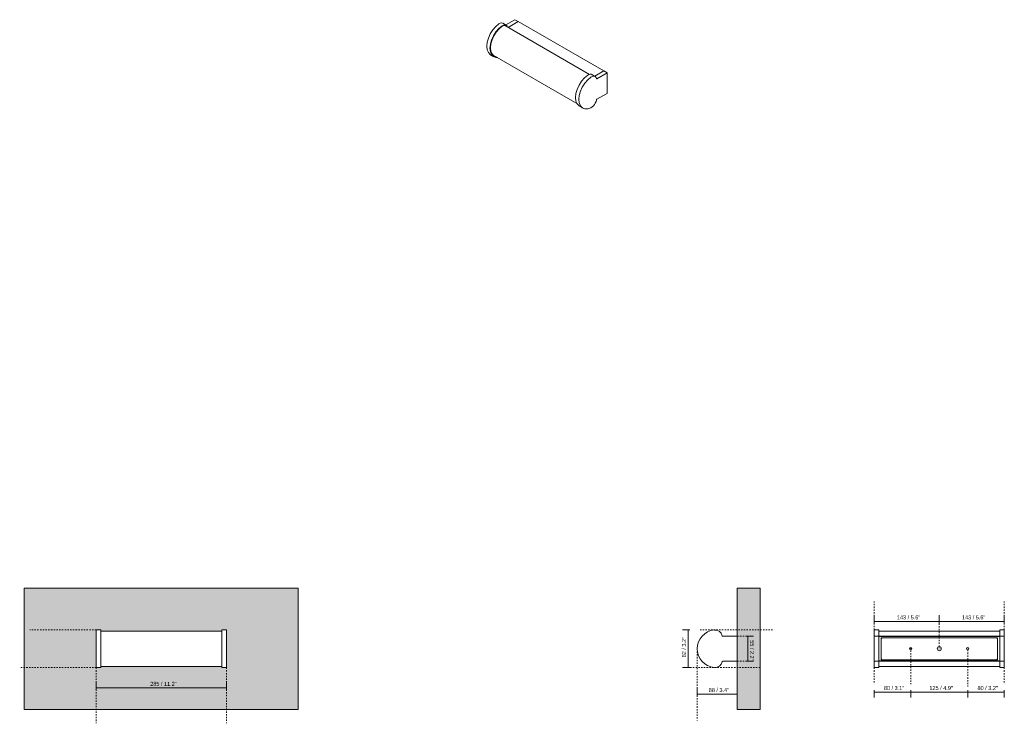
# Model space of a CAD drawing. Header units: millimetres. Extents: x -6889 to -4734, y 137 to 6913.
# Tile 1 of 2: x -6889 to -4734, y 137 to 1677. Entities that reach past the tile are written whole.
import ezdxf

# ---------------------------------------------------------------- set-up
doc = ezdxf.new("R2010")
doc.units = ezdxf.units.MM
doc.linetypes.add('Dash', pattern=[6, 3, -3])
doc.layers.add('A-ANNO-DIMS', color=7, linetype='Dash', lineweight=9, true_color=0xd2d2d2)
for name, color, linetype, lineweight in [('A-ANNO-DIMS-4', 7, 'Continuous', 9), ('A-DETL-GENF', 7, 'Continuous', 9), ('A-WALL', 7, 'Continuous', 9), ('A-WALL-PATT', 7, 'Continuous', 9), ('E-LITE-EQPM', 7, 'Continuous', 20)]:
    doc.layers.add(name, color=color, linetype=linetype, lineweight=lineweight)
doc.styles.add('Arial Narrow', font='ARIALN.TTF', dxfattribs={"height": 8.8})
doc.dimstyles.new('FARO_-_2_2mm_Arial_Narrow_mm_Inch_Left', dxfattribs={"dimscale": 304.8, "dimtxt": 9.006193, "dimasz": 0, "dimexe": 0.03937, "dimexo": 0.0625, "dimgap": 0.006562, "dimtad": 1, "dimdec": 0, "dimzin": 0, "dimdsep": 46, "dimtxsty": 'Arial Narrow', "dimblk1": 'NONE', "dimblk2": 'NONE', "dimsah": 1, "dimcen": 0.09, "dimadec": 0, "dimazin": 0, "dimtfac": 1, "dimtdec": 4, "dimtix": 1, "dimtmove": 0, "dimatfit": 3, "dimfxl": 0.013123, "dimfxlon": 1, "dimtvp": 1, "dimtolj": 1, "dimtzin": 0, "dimarcsym": 2})
doc.dimstyles.new('FARO_-_2_2mm_Arial_Narrow_mm_Inch_Right', dxfattribs={"dimscale": 304.8, "dimtxt": 9.006193, "dimasz": 0, "dimexe": 0.03937, "dimexo": 0.0625, "dimgap": 0.006562, "dimtad": 1, "dimdec": 0, "dimzin": 0, "dimdsep": 46, "dimtxsty": 'Arial Narrow', "dimblk1": 'NONE', "dimblk2": 'NONE', "dimsah": 1, "dimcen": 0.09, "dimadec": 0, "dimazin": 0, "dimtfac": 1, "dimtdec": 4, "dimtix": 1, "dimtmove": 0, "dimatfit": 3, "dimfxl": 0.013123, "dimfxlon": 1, "dimtvp": 1, "dimtolj": 1, "dimtzin": 0, "dimarcsym": 2})

# ---------------------------------------------------------------- blocks, each defined once
blk = doc.blocks.new('63605 - 63603 DANUBIO LED Bronze wall lamp 9W-544891-Alzado_PDF')
at = {"layer": 'E-LITE-EQPM'}
for p, q in [((-6712, 341.2), (-6722, 341.2)), ((-6722, 341.1), (-6722, 341.1)), ((-6712, 341.1), (-6712, 341.1))]:
    blk.add_line(p, q, dxfattribs=at)
blk = doc.blocks.new('63605 - 63603 DANUBIO LED Bronze wall lamp 9W-544891-00 Isometrico PDF')
at = {"layer": 'E-LITE-EQPM', "color": 251, "lineweight": 9, "true_color": 0x636466}
for p, q in [((-7083.9, 1665.2), (-7091, 1669.3)), ((-6901.8, 1557.3), (-7089.3, 1665.5)), ((-7084.7, 1665.6), (-7064.7, 1677.1)), ((-7079.9, 1660.2), (-7080, 1660.1)), ((-7057.6, 1673), (-7079.7, 1660.2)), ((-7079.7, 1660.2), (-7057.6, 1673)), ((-7064.7, 1677.1), (-7063.3, 1676.3)), ((-7063.3, 1676.3), (-7057.6, 1673)), ((-7057.6, 1673), (-6870.2, 1564.8)), ((-7118, 1600.1), (-7110.9, 1596)), ((-7113.9, 1600.5), (-6929, 1493.8)), ((-7113.4, 1600.3), (-7113.8, 1600.5)), ((-6890.8, 1553.7), (-6896.5, 1557)), ((-6889.4, 1552.9), (-6890.8, 1553.7)), ((-6870.2, 1564.8), (-6890.2, 1553.3)), ((-6870.2, 1564.8), (-6890.2, 1553.3)), ((-6863.1, 1560.7), (-6885.4, 1547.9)), ((-6874.4, 1563.3), (-6874.4, 1563.6)), ((-6870.2, 1564.8), (-6863.1, 1560.7)), ((-6863.1, 1515.8), (-6863.1, 1560.7)), ((-6885.4, 1503), (-6863.1, 1515.8)), ((-6923.5, 1487.8), (-6917.9, 1484.6)), ((-6917.9, 1484.6), (-6916.4, 1483.7))]:
    blk.add_line(p, q, dxfattribs=at)
for points in [[(-7126.5, 1618.9, 0), (-7125.6, 1627.7, 0), (-7123, 1636.9, 0), (-7118.9, 1646, 0), (-7113.4, 1654.6, 0), (-7107, 1662, 0), (-7100, 1667.8, 0)], [(-7092.9, 1663.7, 0), (-7099.9, 1657.9, 0), (-7106.3, 1650.5, 0), (-7111.8, 1642, 0), (-7116, 1632.8, 0), (-7118.6, 1623.6, 0), (-7119.5, 1614.8, 0)], [(-7118.4, 1615.5, 0), (-7117.5, 1623.9, 0), (-7115, 1632.8, 0), (-7111, 1641.6, 0), (-7105.8, 1649.8, 0), (-7099.6, 1656.9, 0), (-7092.8, 1662.6, 0)], [(-7100, 1667.8, 0), (-7097.3, 1669.3, 0), (-7094.6, 1670, 0), (-7092.3, 1669.8, 0), (-7090.3, 1668.8, 0)], [(-7080.9, 1660.7, 0), (-7081.7, 1662.9, 0), (-7083.2, 1664.7, 0), (-7085.2, 1665.7, 0), (-7087.6, 1665.9, 0), (-7090.2, 1665.2, 0), (-7092.9, 1663.7, 0)], [(-7092.8, 1662.6, 0), (-7090.4, 1663.9, 0), (-7088.1, 1664.5, 0), (-7086, 1664.4, 0), (-7084.2, 1663.6, 0), (-7082.8, 1662.1, 0), (-7082.6, 1661.7, 0)], [(-7117.4, 1599.8, 0), (-7118.9, 1600.7, 0), (-7123, 1605, 0), (-7125.6, 1611.2, 0), (-7126.5, 1618.9, 0)], [(-7119.5, 1614.8, 0), (-7118.6, 1607.1, 0), (-7116, 1600.9, 0), (-7111.8, 1596.6, 0), (-7106.3, 1594.3, 0), (-7102.7, 1594.1, 0)], [(-7105.4, 1595.7, 0), (-7105.8, 1595.7, 0), (-7111, 1597.9, 0), (-7115, 1602.1, 0), (-7117.5, 1608, 0), (-7118.4, 1615.5, 0)], [(-7111.1, 1598.9, 0), (-7111.4, 1599, 0), (-7112.8, 1599.3, 0)], [(-6932.1, 1506.7, 0), (-6931.2, 1515.4, 0), (-6928.6, 1524.6, 0), (-6924.4, 1533.8, 0), (-6919, 1542.3, 0), (-6912.5, 1549.7, 0), (-6905.5, 1555.5, 0)], [(-6905.5, 1555.5, 0), (-6902.8, 1557, 0), (-6900.2, 1557.7, 0), (-6897.8, 1557.5, 0), (-6895.8, 1556.5, 0)], [(-6886.4, 1548.2, 0), (-6887.3, 1550.7, 0), (-6888.8, 1552.5, 0), (-6890.7, 1553.5, 0), (-6893.1, 1553.6, 0), (-6895.7, 1552.9, 0), (-6898.5, 1551.5, 0)], [(-6898.5, 1551.5, 0), (-6905.5, 1545.6, 0), (-6911.9, 1538.2, 0), (-6917.3, 1529.7, 0), (-6921.5, 1520.5, 0), (-6924.1, 1511.3, 0), (-6925, 1502.6, 0)], [(-6885.4, 1547.9, 0), (-6885.6, 1547.8, 0), (-6885.9, 1547.8, 0), (-6886, 1547.8, 0), (-6886.2, 1547.9, 0), (-6886.3, 1548, 0), (-6886.4, 1548.2, 0)], [(-6923, 1487.5, 0), (-6924.4, 1488.4, 0), (-6928.6, 1492.8, 0), (-6931.2, 1499, 0), (-6932.1, 1506.7, 0)], [(-6925, 1502.6, 0), (-6924.1, 1494.9, 0), (-6921.5, 1488.7, 0), (-6917.3, 1484.3, 0), (-6911.9, 1482.1, 0), (-6905.5, 1482.1, 0), (-6898.5, 1484.4, 0)], [(-6898.5, 1484.4, 0), (-6895.7, 1486, 0), (-6893.1, 1488.4, 0), (-6890.7, 1491.3, 0), (-6888.8, 1494.6, 0), (-6887.3, 1498.1, 0), (-6886.4, 1501.5, 0)], [(-6886.4, 1501.5, 0), (-6886.3, 1501.8, 0), (-6886.2, 1502.1, 0), (-6886, 1502.4, 0), (-6885.9, 1502.6, 0), (-6885.6, 1502.8, 0), (-6885.4, 1503, 0)]]:
    blk.add_polyline3d(points, dxfattribs=at)
blk = doc.blocks.new('63605 - 63603 DANUBIO LED Bronze wall lamp 9W-544891-Lateral_PDF')
at = {"layer": 'E-LITE-EQPM'}
for p, q in [((-3269, 327.5), (-3300.5, 327.5)), ((-3300.5, 272.5), (-3269, 272.5))]:
    blk.add_line(p, q, dxfattribs=at)
for centre, radius, start, end in [((-3315, 299.8), 41.5, 95.3738, 179.7415), ((-3317.4, 325.2), 15.9, 12.2362, 95.3738), ((-3300.5, 328.9), 1.38, 192.2362, 270), ((-3300.2, 325.8), 1.72, 90, 97.7546), ((-3315, 300.2), 41.5, 180.2585, 264.6262), ((-3317.4, 274.8), 15.9, 264.6262, 347.7638), ((-3300.5, 271.1), 1.38, 90, 167.7638), ((-3300.2, 274.2), 1.72, 262.2454, 270)]:
    blk.add_arc(centre, radius, start, end, dxfattribs=at)
blk = doc.blocks.new('63605 - 63603 DANUBIO LED Bronze wall lamp 9W-544891-Alzado_PDF Fixing')
at = {"layer": 'E-LITE-EQPM', "color": 253, "lineweight": 9, "true_color": 0xaaaaaa}
for p, q in [((6439, 341.2), (6437, 341.2)), ((6437, 328.6), (6437, 341.1)), ((6437, 327.5), (6437, 328.6)), ((6437, 272.5), (6437, 327.5)), ((6447, 327.5), (6437, 327.5)), ((6447, 341.2), (6439, 341.2)), ((6447, 341.1), (6447, 328.6)), ((6712, 338.8), (6447, 338.8)), ((6447, 328.6), (6447, 327.5)), ((6447, 272.5), (6447, 327.5)), ((6447, 326.5), (6447, 327.5)), ((6712, 327.5), (6447, 327.5)), ((6712, 326.5), (6447, 326.5)), ((6452, 324), (6452, 276)), ((6707, 324), (6452, 324)), ((6707, 276), (6707, 324)), ((6722, 341.2), (6712, 341.2)), ((6712, 328.6), (6712, 341.1)), ((6712, 327.5), (6712, 328.6)), ((6712, 272.5), (6712, 327.5)), ((6720, 327.5), (6712, 327.5)), ((6712, 327.5), (6712, 326.5)), ((6722, 327.5), (6720, 327.5)), ((6722, 341.1), (6722, 328.6)), ((6722, 328.6), (6722, 327.5)), ((6722, 327.5), (6722, 272.5)), ((6437, 271.4), (6437, 272.5)), ((6447, 272.5), (6437, 272.5)), ((6437, 258.9), (6437, 271.4)), ((6437, 258.8), (6439, 258.8)), ((6439, 258.8), (6447, 258.8)), ((6447, 272.5), (6447, 273.5)), ((6712, 273.5), (6447, 273.5)), ((6447, 272.5), (6447, 271.4)), ((6712, 272.5), (6447, 272.5)), ((6447, 271.4), (6447, 258.9)), ((6447, 261.2), (6712, 261.2)), ((6452, 276), (6707, 276)), ((6712, 273.5), (6712, 272.5)), ((6712, 271.4), (6712, 272.5)), ((6720, 272.5), (6712, 272.5)), ((6712, 258.9), (6712, 271.4)), ((6712, 258.8), (6722, 258.8)), ((6722, 272.5), (6720, 272.5)), ((6722, 272.5), (6722, 271.4)), ((6722, 271.4), (6722, 258.9))]:
    blk.add_line(p, q, dxfattribs=at)
for points, knots in [([(6453.5, 322.5), (6453.4, 322.6), (6453.2, 322.8), (6452.9, 323.1), (6452.8, 323.2), (6452.6, 323.4), (6452.4, 323.6), (6452.3, 323.7), (6452.2, 323.8), (6452.1, 323.9), (6452, 324), (6452, 324), (6452, 324)], [-1, -1, -1, -1, -0.833333, -0.75, -0.666667, -0.583333, -0.5, -0.416667, -0.333333, -0.25, -0.166667, 0, 0, 0, 0]), ([(6707, 324), (6707, 324), (6707, 324), (6706.9, 323.9), (6706.8, 323.8), (6706.7, 323.7), (6706.5, 323.6), (6706.4, 323.4), (6706.2, 323.2), (6706, 323.1), (6705.8, 322.8), (6705.6, 322.6), (6705.5, 322.5)], [0, 0, 0, 0, 0.166667, 0.25, 0.333333, 0.416667, 0.5, 0.583333, 0.666667, 0.75, 0.833333, 1, 1, 1, 1]), ([(6452, 276), (6452, 276), (6452, 276), (6452.1, 276.1), (6452.2, 276.2), (6452.3, 276.3), (6452.4, 276.4), (6452.6, 276.6), (6452.8, 276.8), (6452.9, 276.9), (6453.2, 277.2), (6453.4, 277.4), (6453.5, 277.5)], [0, 0, 0, 0, 0.166667, 0.25, 0.333333, 0.416667, 0.5, 0.583333, 0.666667, 0.75, 0.833333, 1, 1, 1, 1]), ([(6707, 276), (6707, 276), (6707, 276), (6706.9, 276.1), (6706.8, 276.2), (6706.7, 276.3), (6706.5, 276.4), (6706.4, 276.6), (6706.2, 276.8), (6706, 276.9), (6705.8, 277.2), (6705.6, 277.4), (6705.5, 277.5)], [0, 0, 0, 0, 0.166667, 0.25, 0.333333, 0.416667, 0.5, 0.583333, 0.666667, 0.75, 0.833333, 1, 1, 1, 1])]:
    blk.add_open_spline(points, degree=3, knots=knots, dxfattribs=at)
blk = doc.blocks.new('DIMBLOCK1-Alzado_PDF')
at = {"layer": 'A-ANNO-DIMS-4', "color": 251, "true_color": 0x5b5b5b, "transparency": 16777216}
for p, q in [((-6722, 214), (-6722, 226.2)), ((-6437, 214), (-6437, 226.2)), ((-6722, 214.2), (-6437, 214.2)), ((-6722, 214.2), (-6722, 210.2)), ((-6437, 214.2), (-6437, 210.2))]:
    blk.add_line(p, q, dxfattribs=at)
at = {"layer": 'A-ANNO-DIMS-4', "color": 0, "transparency": 16777216, "insert": (-6603.7, 227.6), "char_height": 8.8, "width": 58.154, "attachment_point": 1, "line_spacing_factor": 0.974696, "style": 'Arial Narrow'}
blk.add_mtext('285 / 11.2"', dxfattribs=at)
blk = doc.blocks.new('_None')
blk = doc.blocks.new('DIMBLOCK5-Lateral_PDF')
at = {"layer": 'A-ANNO-DIMS-4', "color": 251, "true_color": 0x5b5b5b, "transparency": 16777216}
for p, q in [((-5422.1, 341.2), (-5438.1, 341.2)), ((-5426.1, 341.2), (-5426.1, 258.8)), ((-5426.1, 341.2), (-5422.1, 341.2)), ((-5422.1, 258.8), (-5438.1, 258.8)), ((-5426.1, 258.8), (-5422.1, 258.8))]:
    blk.add_line(p, q, dxfattribs=at)
at = {"layer": 'A-ANNO-DIMS-4', "color": 0, "transparency": 16777216, "insert": (-5439.5, 281.3), "char_height": 8.8, "width": 44.774, "attachment_point": 1, "rotation": 90, "line_spacing_factor": 0.974696, "style": 'Arial Narrow'}
blk.add_mtext('82 / 3.2"', dxfattribs=at)
blk = doc.blocks.new('DIMBLOCK6-Lateral_PDF')
at = {"layer": 'A-ANNO-DIMS-4', "color": 251, "true_color": 0x5b5b5b, "transparency": 16777216}
for p, q in [((-5405.9, 200.5), (-5405.9, 212.7)), ((-5405.9, 200.7), (-5318.4, 200.7)), ((-5405.9, 200.7), (-5405.9, 196.7)), ((-5318.4, 200.5), (-5318.4, 212.7)), ((-5318.4, 200.7), (-5318.4, 196.7))]:
    blk.add_line(p, q, dxfattribs=at)
at = {"layer": 'A-ANNO-DIMS-4', "color": 0, "transparency": 16777216, "insert": (-5380.8, 214.1), "char_height": 8.8, "width": 44.774, "attachment_point": 1, "line_spacing_factor": 0.974696, "style": 'Arial Narrow'}
blk.add_mtext('88 / 3.4"', dxfattribs=at)
blk = doc.blocks.new('DIMBLOCK7-Lateral_PDF')
at = {"layer": 'A-ANNO-DIMS-4', "color": 251, "true_color": 0x5b5b5b, "transparency": 16777216}
for p, q in [((-5295, 327.5), (-5299, 327.5)), ((-5295.3, 327.5), (-5283, 327.5)), ((-5295, 327.5), (-5295, 272.5)), ((-5295, 272.5), (-5299, 272.5)), ((-5295.3, 272.5), (-5283, 272.5))]:
    blk.add_line(p, q, dxfattribs=at)
at = {"layer": 'A-ANNO-DIMS-4', "color": 0, "transparency": 16777216, "insert": (-5281.6, 318.7), "char_height": 8.8, "width": 44.774, "attachment_point": 1, "rotation": 270, "line_spacing_factor": 0.974696, "style": 'Arial Narrow'}
blk.add_mtext('55 / 2.2"', dxfattribs=at)
blk = doc.blocks.new('DIMBLOCK8-Alzado_PDF Fixing')
at = {"layer": 'A-ANNO-DIMS-4', "color": 251, "true_color": 0x5b5b5b, "transparency": 16777216}
for p, q in [((-5018.6, 209.2), (-5018.6, 193.2)), ((-5018.6, 205.2), (-5018.6, 209.2)), ((-5018.6, 205.2), (-4938.6, 205.2)), ((-4938.6, 209.2), (-4938.6, 193.2)), ((-4938.6, 205.2), (-4938.6, 209.2))]:
    blk.add_line(p, q, dxfattribs=at)
at = {"layer": 'A-ANNO-DIMS-4', "color": 0, "transparency": 16777216, "insert": (-4997.3, 218.5), "char_height": 8.8, "width": 44.774, "attachment_point": 1, "line_spacing_factor": 0.974696, "style": 'Arial Narrow'}
blk.add_mtext('80 / 3.1"', dxfattribs=at)
blk = doc.blocks.new('DIMBLOCK9-Alzado_PDF Fixing')
at = {"layer": 'A-ANNO-DIMS-4', "color": 251, "true_color": 0x5b5b5b, "transparency": 16777216}
for p, q in [((-4938.6, 209.2), (-4938.6, 193.2)), ((-4938.6, 205.2), (-4938.6, 209.2)), ((-4938.6, 205.2), (-4813.7, 205.2)), ((-4813.7, 209.2), (-4813.7, 193.2)), ((-4813.7, 205.2), (-4813.7, 209.2))]:
    blk.add_line(p, q, dxfattribs=at)
at = {"layer": 'A-ANNO-DIMS-4', "color": 0, "transparency": 16777216, "insert": (-4897.6, 218.5), "char_height": 8.8, "width": 51.464, "attachment_point": 1, "line_spacing_factor": 0.974696, "style": 'Arial Narrow'}
blk.add_mtext('125 / 4.9"', dxfattribs=at)
blk = doc.blocks.new('DIMBLOCK10-Alzado_PDF Fixing')
at = {"layer": 'A-ANNO-DIMS-4', "color": 251, "true_color": 0x5b5b5b, "transparency": 16777216}
for p, q in [((-4813.7, 209.2), (-4813.7, 193.2)), ((-4813.7, 205.2), (-4813.7, 209.2)), ((-4813.7, 205.2), (-4733.6, 205.2)), ((-4733.6, 209.2), (-4733.6, 193.2)), ((-4733.6, 205.2), (-4733.6, 209.2))]:
    blk.add_line(p, q, dxfattribs=at)
at = {"layer": 'A-ANNO-DIMS-4', "color": 0, "transparency": 16777216, "insert": (-4792.3, 218.5), "char_height": 8.8, "width": 44.774, "attachment_point": 1, "line_spacing_factor": 0.974696, "style": 'Arial Narrow'}
blk.add_mtext('80 / 3.2"', dxfattribs=at)
blk = doc.blocks.new('DIMBLOCK11-Alzado_PDF Fixing')
at = {"layer": 'A-ANNO-DIMS-4', "color": 251, "true_color": 0x5b5b5b, "transparency": 16777216}
for p, q in [((-5018.6, 359.5), (-5018.6, 371.7)), ((-4876.1, 359.5), (-4876.1, 371.7)), ((-5018.6, 359.7), (-4876.1, 359.7)), ((-5018.6, 359.7), (-5018.6, 355.7)), ((-4876.1, 359.7), (-4876.1, 355.7))]:
    blk.add_line(p, q, dxfattribs=at)
at = {"layer": 'A-ANNO-DIMS-4', "color": 0, "transparency": 16777216, "insert": (-4968.8, 373.1), "char_height": 8.8, "width": 51.464, "attachment_point": 1, "line_spacing_factor": 0.974696, "style": 'Arial Narrow'}
blk.add_mtext('143 / 5.6"', dxfattribs=at)
blk = doc.blocks.new('DIMBLOCK12-Alzado_PDF Fixing')
at = {"layer": 'A-ANNO-DIMS-4', "color": 251, "true_color": 0x5b5b5b, "transparency": 16777216}
for p, q in [((-4876.1, 359.5), (-4876.1, 371.7)), ((-4733.6, 359.5), (-4733.6, 371.7)), ((-4876.1, 359.7), (-4733.6, 359.7)), ((-4876.1, 359.7), (-4876.1, 355.7)), ((-4733.6, 359.7), (-4733.6, 355.7))]:
    blk.add_line(p, q, dxfattribs=at)
at = {"layer": 'A-ANNO-DIMS-4', "color": 0, "transparency": 16777216, "insert": (-4826.3, 373.1), "char_height": 8.8, "width": 51.464, "attachment_point": 1, "line_spacing_factor": 0.974696, "style": 'Arial Narrow'}
blk.add_mtext('143 / 5.6"', dxfattribs=at)

msp = doc.modelspace()

# ---------------------------------------------------------------- hatches: boundary and pattern name
at = {"layer": 'A-DETL-GENF', "true_color": 0xe2e2e2}
h = msp.add_hatch(color=254, dxfattribs=at)
h.paths.add_polyline_path([(-4876.1, 295.5), (-4875, 295.7), (-4873.9, 296.1), (-4872.9, 296.8), (-4872.2, 297.8), (-4871.8, 298.8), (-4871.6, 300), (-4871.8, 301.2), (-4872.2, 302.2), (-4872.9, 303.2), (-4873.9, 303.9), (-4875, 304.3), (-4876.1, 304.5), (-4877.3, 304.3), (-4878.4, 303.9), (-4879.3, 303.2), (-4880, 302.2), (-4880.5, 301.2), (-4880.6, 300), (-4880.5, 298.8), (-4880, 297.8), (-4879.2, 296.7), (-4878.4, 296.1), (-4877.3, 295.7)])
h.paths.add_polyline_path([(-4938.6, 297.5), (-4938, 297.5), (-4937.3, 297.8), (-4936.8, 298.2), (-4936.4, 298.7), (-4936.2, 299.3), (-4936.1, 300), (-4936.2, 300.7), (-4936.4, 301.3), (-4936.8, 301.8), (-4937.3, 302.2), (-4938, 302.5), (-4938.6, 302.5), (-4939.3, 302.5), (-4939.9, 302.2), (-4940.4, 301.8), (-4940.8, 301.3), (-4941.1, 300.7), (-4941.2, 300), (-4941.1, 299.3), (-4940.8, 298.7), (-4940.4, 298.2), (-4939.9, 297.8), (-4939.3, 297.5)])
h.paths.add_polyline_path([(-4813.6, 297.5), (-4813, 297.6), (-4812.4, 297.8), (-4811.9, 298.2), (-4811.5, 298.8), (-4811.2, 299.4), (-4811.1, 300), (-4811.2, 300.6), (-4811.5, 301.3), (-4811.9, 301.8), (-4812.4, 302.2), (-4813, 302.4), (-4813.6, 302.5), (-4814.3, 302.4), (-4814.9, 302.2), (-4815.4, 301.8), (-4815.8, 301.3), (-4816, 300.6), (-4816.1, 300), (-4816, 299.4), (-4815.8, 298.8), (-4815.4, 298.2), (-4814.9, 297.8), (-4814.3, 297.6)])
at = {"layer": 'A-WALL', "true_color": 0xf7f7f7}
h = msp.add_hatch(color=7, dxfattribs=at)
h.paths.add_polyline_path([(-6879.5, 167), (-6279.5, 167), (-6279.5, 433), (-6879.5, 433), (-6879.5, 297.3)])
h.paths.add_polyline_path([(-6439, 258.8), (-6447, 258.8), (-6447, 261.2), (-6712, 261.2), (-6712, 258.8), (-6722, 258.8), (-6722, 341.1), (-6712, 341.1), (-6712, 338.8), (-6447, 338.8), (-6447, 341.2), (-6437, 341.2), (-6437, 258.8)])
at = {"layer": 'A-WALL-PATT', "true_color": 0xf7f7f7}
msp.add_hatch(color=7, dxfattribs=at).paths.add_polyline_path([(-5318.4, 167), (-5268.4, 167), (-5268.4, 433), (-5318.4, 433), (-5318.4, 294.3)])

# ---------------------------------------------------------------- linework, layer by layer
at = {"layer": 'A-ANNO-DIMS'}
for p, q in [((-5018.6, 341.2), (-5018.6, 403.5)), ((-4733.6, 341.2), (-4733.6, 403.5)), ((-4876.1, 304.5), (-4876.1, 374.5)), ((-6722, 341.1), (-6867, 341.1)), ((-5240.9, 341.2), (-5400.9, 341.2)), ((-5318.4, 327.5), (-5293.4, 327.5)), ((-4938.6, 302.5), (-4938.6, 222.5)), ((-5405.9, 300), (-5405.9, 143.1)), ((-4813.7, 297.5), (-4813.7, 217.6)), ((-6722, 258.8), (-6889.5, 258.8)), ((-6722, 258.8), (-6722, 136.8)), ((-6437, 258.9), (-6437, 136.8)), ((-5268.4, 258.8), (-5422.2, 258.8)), ((-5318.4, 272.5), (-5293.4, 272.5)), ((-5018.6, 258.8), (-5018.6, 222.5)), ((-4733.6, 258.8), (-4733.6, 222.5))]:
    msp.add_line(p, q, dxfattribs=at)
at = {"layer": 'A-WALL', "color": 253, "true_color": 0xaaaaaa}
for p, q in [((-6279.5, 433), (-6879.5, 433)), ((-6879.5, 433), (-6879.5, 167)), ((-6279.5, 167), (-6279.5, 433)), ((-5318.4, 433), (-5318.4, 167)), ((-5268.4, 433), (-5318.4, 433)), ((-5268.4, 167), (-5268.4, 433)), ((-6879.5, 167), (-6279.5, 167)), ((-5318.4, 167), (-5268.4, 167))]:
    msp.add_line(p, q, dxfattribs=at)
at = {"layer": 'E-LITE-EQPM'}
for p, q in [((-6712, 341.1), (-6722, 341.1)), ((-6722, 341.1), (-6722, 258.8)), ((-6712, 258.8), (-6712, 341.1)), ((-6447, 338.8), (-6712, 338.8)), ((-6437, 341.2), (-6447, 341.2)), ((-6447, 341.2), (-6447, 258.8)), ((-6437, 258.8), (-6437, 341.2)), ((-6722, 258.8), (-6712, 258.8)), ((-6712, 261.2), (-6447, 261.2)), ((-6447, 258.8), (-6437, 258.8))]:
    msp.add_line(p, q, dxfattribs=at)
at = {"layer": 'E-LITE-EQPM', "color": 253, "true_color": 0xaaaaaa}
for centre, radius, start, end in [((-4938.6, 300), 2.55, 0, 180), ((-4876.1, 300), 4.5, 360, 180), ((-4813.6, 300), 2.5, 0, 180), ((-4938.6, 300), 2.55, 180, 0), ((-4876.1, 300), 4.5, 180, 0), ((-4813.6, 300), 2.5, 180, 360)]:
    msp.add_arc(centre, radius, start, end, dxfattribs=at)

# ---------------------------------------------------------------- block references
at = {"layer": 'E-LITE-EQPM', "color": 8, "lineweight": 9, "true_color": 0x808080}
msp.add_blockref('63605 - 63603 DANUBIO LED Bronze wall lamp 9W-544891-00 Isometrico PDF', (1259.7, 0), dxfattribs=at)
at = {"layer": 'E-LITE-EQPM'}
for name, p in [('63605 - 63603 DANUBIO LED Bronze wall lamp 9W-544891-Alzado_PDF', (0, 0)), ('63605 - 63603 DANUBIO LED Bronze wall lamp 9W-544891-Lateral_PDF', (-2049.5, 0))]:
    msp.add_blockref(name, p, dxfattribs=at)
at = {"layer": 'E-LITE-EQPM', "color": 253, "lineweight": 9, "true_color": 0xaaaaaa}
msp.add_blockref('63605 - 63603 DANUBIO LED Bronze wall lamp 9W-544891-Alzado_PDF Fixing', (-11455.6, 0), dxfattribs=at)

# ---------------------------------------------------------------- dimensions: what is measured, and where the dimension line sits
at = {"layer": 'A-ANNO-DIMS', "color": 251, "linetype": 'Continuous', "true_color": 0x5b5b5b}
for base, p1, p2, override, picture, middle in [((-4876.1195315, 359.7440484), (-5018.6195315, 355.7440484), (-4876.1195315, 355.7440484), {"dimpost": '<>', "dimfxl": 142.5}, 'DIMBLOCK11-Alzado_PDF Fixing', (-4947.3695315, 367.4406378)), ((-4733.6195315, 359.7440484), (-4876.1195315, 355.7440484), (-4733.6195315, 355.7440484), {"dimpost": '<>', "dimfxl": 142.5}, 'DIMBLOCK12-Alzado_PDF Fixing', (-4804.8695315, 367.4406378)), ((-6437, 214.2), (-6722, 210.2), (-6437, 210.2), {"dimpost": '<>', "dimfxl": 285}, 'DIMBLOCK1-Alzado_PDF', (-6579.5, 221.9)), ((-4938.6, 205.2), (-5018.6, 209.2), (-4938.6, 209.2), {"dimpost": '<>', "dimfxl": 80}, 'DIMBLOCK8-Alzado_PDF Fixing', (-4978.6, 212.9)), ((-4813.7, 205.2), (-4938.6, 209.2), (-4813.7, 209.2), {"dimpost": '<>', "dimfxl": 124.879588}, 'DIMBLOCK9-Alzado_PDF Fixing', (-4876.2, 212.9)), ((-4733.6, 205.2), (-4813.7, 209.2), (-4733.6, 209.2), {"dimpost": '<>', "dimfxl": 80.120412}, 'DIMBLOCK10-Alzado_PDF Fixing', (-4773.7, 212.9)), ((-5318.41, 200.7311), (-5405.9154, 196.7311), (-5318.41, 196.7311), {"dimpost": '<>', "dimfxl": 87.50543}, 'DIMBLOCK6-Lateral_PDF', (-5362.1627, 208.4277))]:
    dim = msp.add_linear_dim(base=base, p1=p1, p2=p2, dimstyle='FARO_-_2_2mm_Arial_Narrow_mm_Inch_Left', override=override, dxfattribs=at)
    dim.commit()
    dim.dimension.update_dxf_attribs({"geometry": picture, "text_midpoint": middle})
for base, p1, p2, dimstyle, override, picture, middle in [((-5426.1, 258.8), (-5422.1, 341.2), (-5422.1, 258.8), 'FARO_-_2_2mm_Arial_Narrow_mm_Inch_Left', {"dimpost": '<>', "dimfxl": 82.352347}, 'DIMBLOCK5-Lateral_PDF', (-5433.8, 300)), ((-5295, 272.5), (-5299, 327.5), (-5299, 272.5), 'FARO_-_2_2mm_Arial_Narrow_mm_Inch_Right', {"dimtad": 4, "dimpost": '<>', "dimfxl": 55}, 'DIMBLOCK7-Lateral_PDF', (-5287.3, 300))]:
    dim = msp.add_linear_dim(base=base, p1=p1, p2=p2, angle=90, dimstyle=dimstyle, override=override, dxfattribs=at)
    dim.commit()
    dim.dimension.update_dxf_attribs({"geometry": picture, "text_midpoint": middle})

doc.saveas('drawing.dxf')
